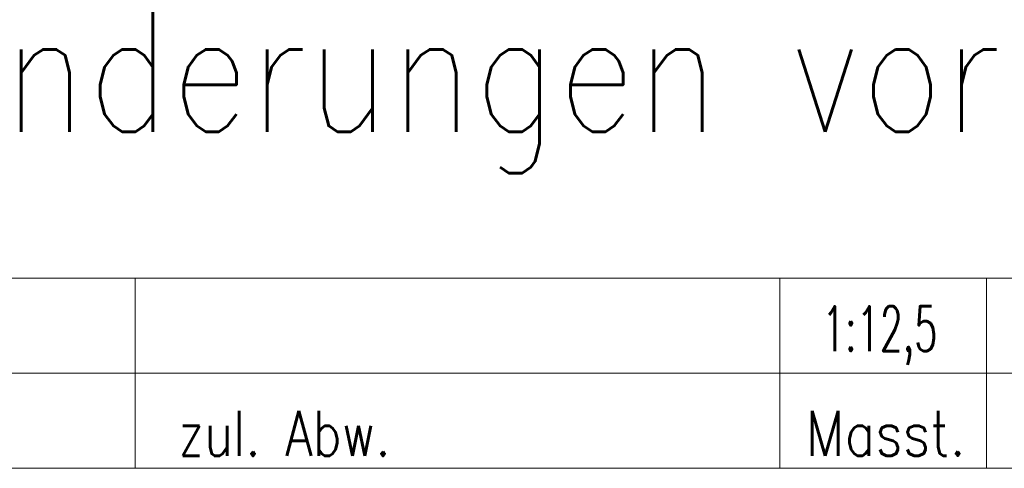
# Model space of a CAD drawing. Header units: millimetres. Extents: x 0 to 1189, y 0 to 841.
# Tile 15 of 23: x 1040 to 1084, y 44 to 64. Entities that reach past the tile are written whole.
import ezdxf

# ---------------------------------------------------------------- set-up
doc = ezdxf.new("R2010")
doc.units = ezdxf.units.MM
doc.layers.add('200', color=7, linetype='CONTINUOUS', true_color=0xffffff)
doc.layers.add('220', color=7, linetype='CONTINUOUS', true_color=0xffffff)
doc.styles.add('helvet', font='simplex.shx')
doc.styles.add('latin_extended', font='simplex.shx')

msp = doc.modelspace()

# ---------------------------------------------------------------- linework, layer by layer
at = {"layer": '220', "color": 1, "linetype": 'Continuous', "lineweight": 18}
msp.add_line((999, 52.3), (1179, 52.3), dxfattribs=at)
at = {"layer": '220', "color": 150, "linetype": 'Continuous', "lineweight": 18}
for p, q in [((1045.29, 43.84), (1045.29, 52.3)), ((1074, 52.3), (1074, 43.84)), ((1083.2, 52.3), (1083.2, 43.84)), ((999, 43.84), (1179, 43.84))]:
    msp.add_line(p, q, dxfattribs=at)
at = {"layer": '220', "color": 1, "linetype": 'Continuous', "lineweight": 13}
msp.add_line((999, 48.07), (1179, 48.07), dxfattribs=at)

# ---------------------------------------------------------------- texts
at = {"layer": '200', "color": 35, "linetype": 'Continuous', "lineweight": 18, "insert": (999.52, 56.972), "char_height": 5.5, "attachment_point": 7, "line_spacing_factor": 0.963855, "style": 'latin_extended'}
msp.add_mtext('\\W0.8300;Technische Änderungen vorbehalten!', dxfattribs=at)
at = {"layer": '220', "color": 150, "linetype": 'Continuous', "lineweight": 18, "char_height": 2, "attachment_point": 7, "line_spacing_factor": 0.963855, "style": 'latin_extended'}
for s, insert in [('\\W0.5987;1:12,5', (1075.878, 48.44)), ('\\W1.0000;', (1047.033, 48.382))]:
    msp.add_mtext(s, dxfattribs=dict(at, insert=insert))
at = {"layer": '220', "color": 1, "linetype": 'Continuous', "lineweight": 13, "char_height": 2, "attachment_point": 8, "line_spacing_factor": 0.903614, "style": 'helvet'}
for s, insert in [('\\W0.7945;zul. Abw.', (1051.935, 44.393)), ('\\W0.8393;Masst.', (1078.714, 44.397))]:
    msp.add_mtext(s, dxfattribs=dict(at, insert=insert))

doc.saveas('drawing.dxf')
